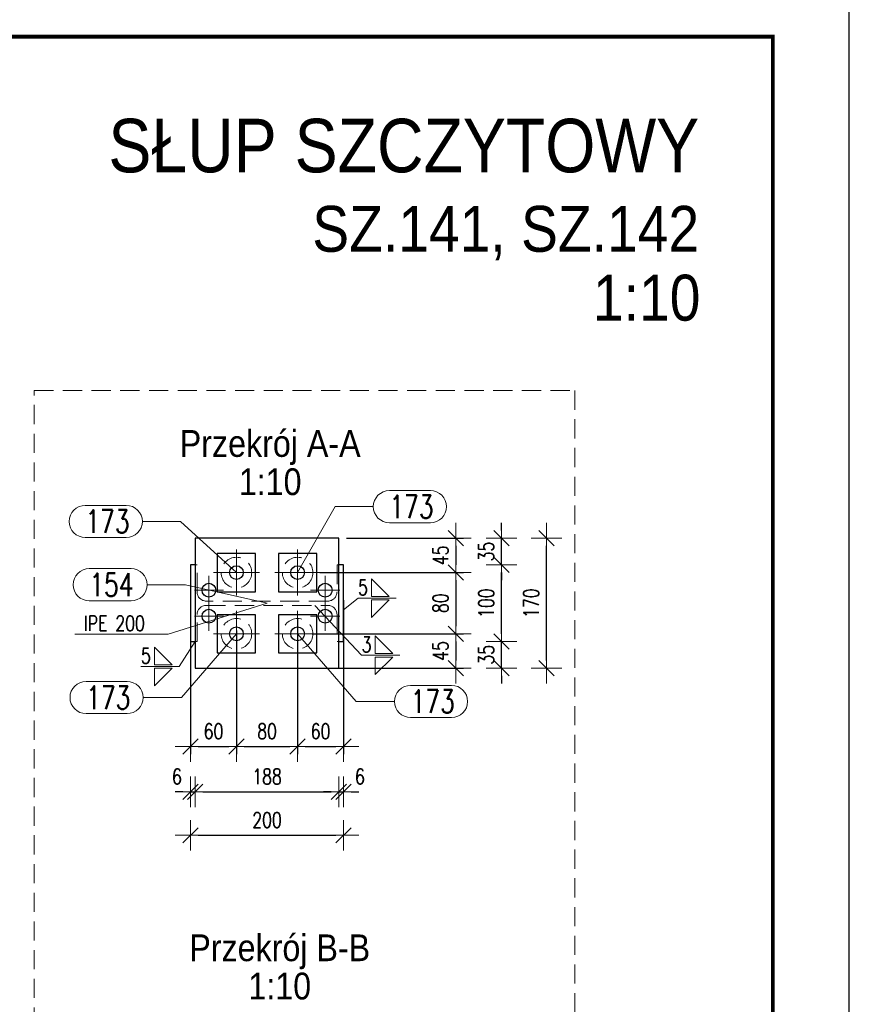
# Model space of a CAD drawing. Header units: millimetres. Extents: x -150 to 456, y 13545 to 14040.
# Tile 14 of 15: x 341 to 450, y 13828 to 13957. Entities that reach past the tile are written whole.
import ezdxf
from ezdxf.enums import TextEntityAlignment as Align

# ---------------------------------------------------------------- set-up
doc = ezdxf.new("R2010")
doc.units = ezdxf.units.MM
doc.header["$LTSCALE"] = 10
doc.linetypes.add('HIDDEN', pattern=[0.375, 0.25, -0.125])
doc.linetypes.add('MITTE', pattern=[2, 1.25, -0.25, 0.25, -0.25])
doc.layers.get('Defpoints').update_dxf_attribs({"color": 1})
doc.layers.add('_FORMATKA', color=8, linetype='Continuous', plot=False)
for name, color, linetype, lineweight in [('_RAMKA', 7, 'Continuous', 35), ('PS_DIM', 4, 'Continuous', 13), ('PS_Hidden', 2, 'HIDDEN', 9), ('PS_Mid', 5, 'MITTE', 15), ('PS_Pos', 1, 'Continuous', 15), ('PS_SOLID', 7, 'Continuous', 30), ('PS_TEXT', 3, 'Continuous', 18), ('PS_Weld', 1, 'Continuous', 9)]:
    doc.layers.add(name, color=color, linetype=linetype, lineweight=lineweight)
doc.styles.add('ARIAL', font='arial.ttf')
doc.styles.add('gil', font='txt', dxfattribs={"width": 0.9})
doc.styles.add('simplex', font='simplex.shx', dxfattribs={"width": 0.75})
doc.dimstyles.new('1_10_PRZ', dxfattribs={"dimtxt": 2, "dimasz": 1, "dimexe": 2, "dimexo": 5, "dimgap": 1, "dimtad": 1, "dimdec": 0, "dimlfac": 10, "dimtxsty": 'simplex', "dimblk": 'dimznak', "dimcen": 2, "dimse1": 1, "dimse2": 1, "dimclrt": 3, "dimadec": 1, "dimazin": 0, "dimtfac": 1, "dimtdec": 0, "dimtix": 1, "dimtmove": 2, "dimatfit": 3, "dimldrblk": 'dim-grot', "dimfxl": 1, "dimarcsym": 0})
doc.dimstyles.new('1_10_SC', dxfattribs={"dimtxt": 2, "dimasz": 1, "dimexe": 1, "dimexo": 1, "dimgap": 1, "dimtad": 1, "dimdec": 0, "dimlfac": 10, "dimtxsty": 'simplex', "dimblk": 'dimznak', "dimcen": 2, "dimclrd": 256, "dimclre": 256, "dimclrt": 3, "dimadec": 1, "dimazin": 0, "dimtfac": 1, "dimtdec": 0, "dimtix": 1, "dimtmove": 2, "dimatfit": 3, "dimldrblk": 'dim-grot', "dimfxl": 1, "dimarcsym": 0})

# ---------------------------------------------------------------- blocks, each defined once
blk = doc.blocks.new('*U122')
at = {"layer": '_FORMATKA', "lineweight": -3}
blk.add_lwpolyline([(-594, 0), (0, 0), (0, 420), (-594, 420)], close=True, dxfattribs=at)
at = {"layer": '_RAMKA', "lineweight": -3, "const_width": 0.5}
blk.add_lwpolyline([(-564, 10), (-10, 10), (-10, 410), (-564, 410)], close=True, dxfattribs=at)
blk = doc.blocks.new('Tytuł rysunku')
at = {"layer": 'PS_TEXT', "style": 'ARIAL', "flags": 4}
for tag, height, p in [('TYTUŁ1', 7, (-61.19, -9.34)), ('TYTUŁ2', 6, (-61.19, -19.72)), ('SKALA', 6, (-61.19, -28.72))]:
    blk.add_attdef(tag, text='', height=height, dxfattribs=at).set_placement(p, align=Align.MIDDLE_CENTER)
blk = doc.blocks.new('Przekrój')
at = {"layer": 'PS_DIM', "style": 'ARIAL', "flags": 4}
for tag, p in [('PRZEKRÓJ', (7.89, 7.75)), ('SKALA', (7.89, 1.75))]:
    blk.add_attdef(tag, text='', height=3.5, dxfattribs=at).set_placement(p, align=Align.MIDDLE_CENTER)
blk = doc.blocks.new('dimznak')
at = {"color": 0}
for points in [[(0, 2), (0, -2)], [(-2, 0), (2, 0)]]:
    blk.add_lwpolyline(points, dxfattribs=at)
at = {"color": 2}
blk.add_lwpolyline([(1, 1), (-1, -1)], dxfattribs=at)
blk = doc.blocks.new('*D132')
at = {"layer": 'Defpoints', "color": 0, "transparency": 16777216}
for p in [(363.74, 13875.7), (383.74, 13875.7), (383.74, 13850.36)]:
    blk.add_point(p, dxfattribs=at)
at = {"layer": 'PS_DIM', "color": 0, "lineweight": -2, "transparency": 16777216}
blk.add_line((364.74, 13850.36), (382.74, 13850.36), dxfattribs=at)
at = {"layer": 'PS_DIM', "color": 0, "lineweight": -2, "transparency": 16777216, "rotation": 180}
blk.add_blockref('dimznak', (363.74, 13850.36), dxfattribs=at)
at = {"layer": 'PS_DIM', "color": 0, "lineweight": -2, "transparency": 16777216}
blk.add_blockref('dimznak', (383.74, 13850.36), dxfattribs=at)
at = {"layer": 'PS_DIM', "color": 3, "transparency": 16777216, "insert": (373.74, 13852.36), "char_height": 2, "attachment_point": 5, "style": 'simplex'}
blk.add_mtext('200', dxfattribs=at)
blk = doc.blocks.new('dim-grot')
blk.add_hatch(color=256).paths.add_polyline_path([(0, 0), (-2, 0.5), (-2, -0.5)])
blk.add_lwpolyline([(0, 0), (-2, 0.5), (-2, -0.5), (0, 0)])
blk = doc.blocks.new('*D133')
at = {"layer": 'Defpoints', "color": 0, "transparency": 16777216}
for p in [(383.14, 13889.2), (410.27, 13889.2), (383.14, 13872.2)]:
    blk.add_point(p, dxfattribs=at)
at = {"layer": 'PS_DIM', "color": 0, "lineweight": -2, "transparency": 16777216}
blk.add_line((410.27, 13873.2), (410.27, 13888.2), dxfattribs=at)
for p, rotation in [((410.27, 13889.2), 90), ((410.27, 13872.2), 270)]:
    blk.add_blockref('dimznak', p, dxfattribs=dict(at, rotation=rotation))
at = {"layer": 'PS_DIM', "color": 3, "transparency": 16777216, "insert": (408.27, 13880.7), "char_height": 2, "attachment_point": 5, "rotation": 90, "style": 'simplex'}
blk.add_mtext('170', dxfattribs=at)
blk = doc.blocks.new('*D134')
at = {"layer": 'Defpoints', "color": 0, "transparency": 16777216}
for p in [(383.14, 13889.2), (379.64, 13884.7), (398.43, 13884.7)]:
    blk.add_point(p, dxfattribs=at)
at = {"layer": 'PS_DIM', "lineweight": -2, "transparency": 16777216}
for p, q in [((384.14, 13889.2), (399.43, 13889.2)), ((398.43, 13888.2), (398.43, 13885.7)), ((380.64, 13884.7), (399.43, 13884.7))]:
    blk.add_line(p, q, dxfattribs=at)
for p, rotation in [((398.43, 13889.2), 90), ((398.43, 13884.7), 270)]:
    blk.add_blockref('dimznak', p, dxfattribs=dict(at, rotation=rotation))
at = {"layer": 'PS_DIM', "color": 3, "transparency": 16777216, "insert": (396.43, 13886.95), "char_height": 2, "attachment_point": 5, "rotation": 90, "style": 'simplex'}
blk.add_mtext('45', dxfattribs=at)
blk = doc.blocks.new('*D135')
at = {"layer": 'Defpoints', "color": 0, "transparency": 16777216}
for p in [(379.64, 13884.7), (378.64, 13876.7), (398.43, 13876.7)]:
    blk.add_point(p, dxfattribs=at)
at = {"layer": 'PS_DIM', "lineweight": -2, "transparency": 16777216}
for p, q in [((380.64, 13884.7), (399.43, 13884.7)), ((398.43, 13883.7), (398.43, 13877.7)), ((379.64, 13876.7), (399.43, 13876.7))]:
    blk.add_line(p, q, dxfattribs=at)
for p, rotation in [((398.43, 13884.7), 90), ((398.43, 13876.7), 270)]:
    blk.add_blockref('dimznak', p, dxfattribs=dict(at, rotation=rotation))
at = {"layer": 'PS_DIM', "color": 3, "transparency": 16777216, "insert": (396.43, 13880.7), "char_height": 2, "attachment_point": 5, "rotation": 90, "style": 'simplex'}
blk.add_mtext('80', dxfattribs=at)
blk = doc.blocks.new('*D136')
at = {"layer": 'Defpoints', "color": 0, "transparency": 16777216}
for p in [(378.64, 13876.7), (381.8, 13872.2), (398.43, 13872.2)]:
    blk.add_point(p, dxfattribs=at)
at = {"layer": 'PS_DIM', "lineweight": -2, "transparency": 16777216}
for p, q in [((379.64, 13876.7), (399.43, 13876.7)), ((398.43, 13875.7), (398.43, 13873.2)), ((382.8, 13872.2), (399.43, 13872.2))]:
    blk.add_line(p, q, dxfattribs=at)
for p, rotation in [((398.43, 13876.7), 90), ((398.43, 13872.2), 270)]:
    blk.add_blockref('dimznak', p, dxfattribs=dict(at, rotation=rotation))
at = {"layer": 'PS_DIM', "color": 3, "transparency": 16777216, "insert": (396.43, 13874.45), "char_height": 2, "attachment_point": 5, "rotation": 90, "style": 'simplex'}
blk.add_mtext('45', dxfattribs=at)
blk = doc.blocks.new('*D137')
at = {"layer": 'Defpoints', "color": 0, "transparency": 16777216}
for p in [(383.74, 13875.7), (404.4, 13875.7), (381.8, 13872.2)]:
    blk.add_point(p, dxfattribs=at)
at = {"layer": 'PS_DIM', "color": 0, "lineweight": -2, "transparency": 16777216}
for p, q in [((404.4, 13876.7), (404.4, 13877.7)), ((404.4, 13872.2), (404.4, 13875.7)), ((404.4, 13871.2), (404.4, 13870.2))]:
    blk.add_line(p, q, dxfattribs=at)
for p, rotation in [((404.4, 13875.7), 270), ((404.4, 13872.2), 90)]:
    blk.add_blockref('dimznak', p, dxfattribs=dict(at, rotation=rotation))
at = {"layer": 'PS_DIM', "color": 3, "transparency": 16777216, "insert": (402.4, 13873.95), "char_height": 2, "attachment_point": 5, "rotation": 90, "style": 'simplex'}
blk.add_mtext('35', dxfattribs=at)
blk = doc.blocks.new('*D138')
at = {"layer": 'Defpoints', "color": 0, "transparency": 16777216}
for p in [(383.74, 13885.7), (404.4, 13885.7), (383.74, 13875.7)]:
    blk.add_point(p, dxfattribs=at)
at = {"layer": 'PS_DIM', "color": 0, "lineweight": -2, "transparency": 16777216}
blk.add_line((404.4, 13876.7), (404.4, 13884.7), dxfattribs=at)
for p, rotation in [((404.4, 13885.7), 90), ((404.4, 13875.7), 270)]:
    blk.add_blockref('dimznak', p, dxfattribs=dict(at, rotation=rotation))
at = {"layer": 'PS_DIM', "color": 3, "transparency": 16777216, "insert": (402.4, 13880.7), "char_height": 2, "attachment_point": 5, "rotation": 90, "style": 'simplex'}
blk.add_mtext('100', dxfattribs=at)
blk = doc.blocks.new('*D139')
at = {"layer": 'Defpoints', "color": 0, "transparency": 16777216}
for p in [(382.24, 13889.2), (404.4, 13889.2), (383.74, 13885.7)]:
    blk.add_point(p, dxfattribs=at)
at = {"layer": 'PS_DIM', "color": 0, "lineweight": -2, "transparency": 16777216}
for p, q in [((404.4, 13890.2), (404.4, 13891.2)), ((404.4, 13885.7), (404.4, 13889.2)), ((404.4, 13884.7), (404.4, 13883.7))]:
    blk.add_line(p, q, dxfattribs=at)
for p, rotation in [((404.4, 13889.2), 270), ((404.4, 13885.7), 90)]:
    blk.add_blockref('dimznak', p, dxfattribs=dict(at, rotation=rotation))
at = {"layer": 'PS_DIM', "color": 3, "transparency": 16777216, "insert": (402.4, 13887.45), "char_height": 2, "attachment_point": 5, "rotation": 90, "style": 'simplex'}
blk.add_mtext('35', dxfattribs=at)
blk = doc.blocks.new('*D140')
at = {"layer": 'Defpoints', "color": 0, "transparency": 16777216}
for p in [(363.74, 13879.54), (369.74, 13878.14), (369.74, 13861.96)]:
    blk.add_point(p, dxfattribs=at)
at = {"layer": 'PS_DIM', "lineweight": -2, "transparency": 16777216}
for p, q in [((363.74, 13878.54), (363.74, 13860.96)), ((369.74, 13877.14), (369.74, 13860.96)), ((364.74, 13861.96), (368.74, 13861.96))]:
    blk.add_line(p, q, dxfattribs=at)
at = {"layer": 'PS_DIM', "lineweight": -2, "transparency": 16777216, "rotation": 180}
blk.add_blockref('dimznak', (363.74, 13861.96), dxfattribs=at)
at = {"layer": 'PS_DIM', "lineweight": -2, "transparency": 16777216}
blk.add_blockref('dimznak', (369.74, 13861.96), dxfattribs=at)
at = {"layer": 'PS_DIM', "color": 3, "transparency": 16777216, "insert": (366.74, 13863.96), "char_height": 2, "attachment_point": 5, "style": 'simplex'}
blk.add_mtext('60', dxfattribs=at)
blk = doc.blocks.new('*D141')
at = {"layer": 'Defpoints', "color": 0, "transparency": 16777216}
for p in [(377.74, 13879.7), (369.74, 13878.14), (377.74, 13861.96)]:
    blk.add_point(p, dxfattribs=at)
at = {"layer": 'PS_DIM', "lineweight": -2, "transparency": 16777216}
for p, q in [((377.74, 13878.7), (377.74, 13860.96)), ((369.74, 13877.14), (369.74, 13860.96)), ((370.74, 13861.96), (376.74, 13861.96))]:
    blk.add_line(p, q, dxfattribs=at)
at = {"layer": 'PS_DIM', "lineweight": -2, "transparency": 16777216, "rotation": 180}
blk.add_blockref('dimznak', (369.74, 13861.96), dxfattribs=at)
at = {"layer": 'PS_DIM', "lineweight": -2, "transparency": 16777216}
blk.add_blockref('dimznak', (377.74, 13861.96), dxfattribs=at)
at = {"layer": 'PS_DIM', "color": 3, "transparency": 16777216, "insert": (373.74, 13863.96), "char_height": 2, "attachment_point": 5, "style": 'simplex'}
blk.add_mtext('80', dxfattribs=at)
blk = doc.blocks.new('*D142')
at = {"layer": 'Defpoints', "color": 0, "transparency": 16777216}
for p in [(383.74, 13882.1), (377.74, 13879.7), (383.74, 13861.96)]:
    blk.add_point(p, dxfattribs=at)
at = {"layer": 'PS_DIM', "lineweight": -2, "transparency": 16777216}
for p, q in [((383.74, 13881.1), (383.74, 13860.96)), ((377.74, 13878.7), (377.74, 13860.96)), ((378.74, 13861.96), (382.74, 13861.96))]:
    blk.add_line(p, q, dxfattribs=at)
at = {"layer": 'PS_DIM', "lineweight": -2, "transparency": 16777216, "rotation": 180}
blk.add_blockref('dimznak', (377.74, 13861.96), dxfattribs=at)
at = {"layer": 'PS_DIM', "lineweight": -2, "transparency": 16777216}
blk.add_blockref('dimznak', (383.74, 13861.96), dxfattribs=at)
at = {"layer": 'PS_DIM', "color": 3, "transparency": 16777216, "insert": (380.74, 13863.96), "char_height": 2, "attachment_point": 5, "style": 'simplex'}
blk.add_mtext('60', dxfattribs=at)
blk = doc.blocks.new('*D143')
at = {"layer": 'Defpoints', "color": 0, "transparency": 16777216}
for p in [(363.74, 13877.47), (364.34, 13877.47), (364.34, 13856.04)]:
    blk.add_point(p, dxfattribs=at)
at = {"layer": 'PS_DIM', "color": 0, "lineweight": -2, "transparency": 16777216}
for p, q in [((362.74, 13856.04), (361.74, 13856.04)), ((363.74, 13856.04), (364.34, 13856.04)), ((365.34, 13856.04), (366.34, 13856.04))]:
    blk.add_line(p, q, dxfattribs=at)
blk.add_blockref('dimznak', (363.74, 13856.04), dxfattribs=at)
at = {"layer": 'PS_DIM', "color": 0, "lineweight": -2, "transparency": 16777216, "rotation": 180}
blk.add_blockref('dimznak', (364.34, 13856.04), dxfattribs=at)
at = {"layer": 'PS_DIM', "color": 3, "transparency": 16777216, "insert": (361.96, 13858.04), "char_height": 2, "attachment_point": 5, "style": 'simplex'}
blk.add_mtext('6', dxfattribs=at)
blk = doc.blocks.new('*D144')
at = {"layer": 'Defpoints', "color": 0, "transparency": 16777216}
for p in [(383.14, 13881.53), (364.34, 13877.47), (383.14, 13856.04)]:
    blk.add_point(p, dxfattribs=at)
at = {"layer": 'PS_DIM', "color": 0, "lineweight": -2, "transparency": 16777216}
blk.add_line((365.34, 13856.04), (382.14, 13856.04), dxfattribs=at)
at = {"layer": 'PS_DIM', "color": 0, "lineweight": -2, "transparency": 16777216, "rotation": 180}
blk.add_blockref('dimznak', (364.34, 13856.04), dxfattribs=at)
at = {"layer": 'PS_DIM', "color": 0, "lineweight": -2, "transparency": 16777216}
blk.add_blockref('dimznak', (383.14, 13856.04), dxfattribs=at)
at = {"layer": 'PS_DIM', "color": 3, "transparency": 16777216, "insert": (373.74, 13858.04), "char_height": 2, "attachment_point": 5, "style": 'simplex'}
blk.add_mtext('188', dxfattribs=at)
blk = doc.blocks.new('*D145')
at = {"layer": 'Defpoints', "color": 0, "transparency": 16777216}
for p in [(383.14, 13881.53), (383.74, 13881.53), (383.74, 13856.04)]:
    blk.add_point(p, dxfattribs=at)
at = {"layer": 'PS_DIM', "color": 0, "lineweight": -2, "transparency": 16777216}
for p, q in [((382.14, 13856.04), (381.14, 13856.04)), ((383.14, 13856.04), (383.74, 13856.04)), ((384.74, 13856.04), (385.74, 13856.04))]:
    blk.add_line(p, q, dxfattribs=at)
blk.add_blockref('dimznak', (383.14, 13856.04), dxfattribs=at)
at = {"layer": 'PS_DIM', "color": 0, "lineweight": -2, "transparency": 16777216, "rotation": 180}
blk.add_blockref('dimznak', (383.74, 13856.04), dxfattribs=at)
at = {"layer": 'PS_DIM', "color": 3, "transparency": 16777216, "insert": (385.88, 13858.04), "char_height": 2, "attachment_point": 5, "style": 'simplex'}
blk.add_mtext('6', dxfattribs=at)
blk = doc.blocks.new('*X280')
at = {"color": 1}
for p, q in [((350.5, 13885.22), (355.96, 13885.22)), ((358.06, 13883.12), (363.06, 13883.12)), ((373.74, 13880.7), (363.06, 13883.12)), ((350.5, 13881.02), (355.96, 13881.02))]:
    blk.add_line(p, q, dxfattribs=at)
for centre, start, end in [((350.5, 13883.12), 90, 270), ((355.96, 13883.12), 270, 90)]:
    blk.add_arc(centre, 2.1, start, end, dxfattribs=at)
at = {"color": 2, "style": 'simplex', "width": 0.75}
blk.add_text('154', height=3, dxfattribs=at).set_placement((350.5, 13881.62))
blk = doc.blocks.new('*X281')
at = {"color": 1}
for p in [(373.74, 13880.7), (348.59, 13876.67)]:
    blk.add_line(p, (360.83, 13876.67), dxfattribs=at)
at = {"color": 3, "style": 'simplex', "width": 0.75}
blk.add_text('IPE 200 ', height=2, dxfattribs=at).set_placement((349.79, 13877.07))
blk = doc.blocks.new('*X282')
at = {"color": 1}
for p, q in [((369.74, 13876.7), (362.54, 13868.37)), ((350.08, 13870.47), (355.44, 13870.47)), ((357.54, 13868.37), (362.54, 13868.37)), ((350.08, 13866.27), (355.44, 13866.27))]:
    blk.add_line(p, q, dxfattribs=at)
for centre, start, end in [((350.08, 13868.37), 90, 270), ((355.44, 13868.37), 270, 90)]:
    blk.add_arc(centre, 2.1, start, end, dxfattribs=at)
at = {"color": 2, "style": 'simplex', "width": 0.75}
blk.add_text('173', height=3, dxfattribs=at).set_placement((350.08, 13866.87))
blk = doc.blocks.new('*X283')
at = {"color": 1}
for p, q in [((389.73, 13895.42), (395.09, 13895.42)), ((377.74, 13884.7), (382.63, 13893.32)), ((382.63, 13893.32), (387.63, 13893.32)), ((389.73, 13891.22), (395.09, 13891.22))]:
    blk.add_line(p, q, dxfattribs=at)
for centre, start, end in [((389.73, 13893.32), 90, 270), ((395.09, 13893.32), 270, 90)]:
    blk.add_arc(centre, 2.1, start, end, dxfattribs=at)
at = {"color": 2, "style": 'simplex', "width": 0.75}
blk.add_text('173', height=3, dxfattribs=at).set_placement((389.73, 13891.82))
blk = doc.blocks.new('*X284')
at = {"color": 1}
for p, q in [((349.98, 13893.49), (355.34, 13893.49)), ((357.44, 13891.39), (362.44, 13891.39)), ((369.74, 13884.7), (362.44, 13891.39)), ((349.98, 13889.29), (355.34, 13889.29))]:
    blk.add_line(p, q, dxfattribs=at)
for centre, start, end in [((349.98, 13891.39), 90, 270), ((355.34, 13891.39), 270, 90)]:
    blk.add_arc(centre, 2.1, start, end, dxfattribs=at)
at = {"color": 2, "style": 'simplex', "width": 0.75}
blk.add_text('173', height=3, dxfattribs=at).set_placement((349.98, 13889.89))
blk = doc.blocks.new('*X285')
at = {"color": 1}
for p, q in [((377.74, 13876.7), (385.41, 13867.86)), ((392.51, 13869.96), (397.86, 13869.96)), ((385.41, 13867.86), (390.41, 13867.86)), ((392.51, 13865.76), (397.86, 13865.76))]:
    blk.add_line(p, q, dxfattribs=at)
for centre, start, end in [((392.51, 13867.86), 90, 270), ((397.86, 13867.86), 270, 90)]:
    blk.add_arc(centre, 2.1, start, end, dxfattribs=at)
at = {"color": 2, "style": 'simplex', "width": 0.75}
blk.add_text('173', height=3, dxfattribs=at).set_placement((392.51, 13866.36))
blk = doc.blocks.new('*X286')
at = {"color": 9}
for p in [(364.34, 13875.7), (357.26, 13872.43)]:
    blk.add_line(p, (362.26, 13872.43), dxfattribs=at)
at = {"color": 3}
for p, q in [((361.32, 13872.66), (359.02, 13874.96)), ((359.02, 13874.96), (359.02, 13872.66)), ((359.02, 13872.66), (361.32, 13872.66)), ((359.02, 13872.2), (361.32, 13872.2)), ((361.32, 13872.2), (359.02, 13869.9)), ((359.02, 13869.9), (359.02, 13872.2))]:
    blk.add_line(p, q, dxfattribs=at)
at = {"color": 2, "style": 'simplex', "width": 0.75}
blk.add_text('5', height=2, dxfattribs=at).set_placement((357.26, 13872.83))
blk = doc.blocks.new('*X287')
at = {"color": 3}
for p, q in [((389.7, 13881.59), (387.4, 13883.89)), ((387.4, 13883.89), (387.4, 13881.59)), ((387.4, 13881.59), (389.7, 13881.59)), ((387.4, 13881.13), (389.7, 13881.13)), ((389.7, 13881.13), (387.4, 13878.83)), ((387.4, 13878.83), (387.4, 13881.13))]:
    blk.add_line(p, q, dxfattribs=at)
at = {"color": 9}
for p, q in [((383.74, 13879.82), (385.64, 13881.36)), ((385.64, 13881.36), (390.64, 13881.36))]:
    blk.add_line(p, q, dxfattribs=at)
at = {"color": 2, "style": 'simplex', "width": 0.75}
blk.add_text('5', height=2, dxfattribs=at).set_placement((385.64, 13881.76))
blk = doc.blocks.new('*X288')
at = {"color": 9}
for p, q in [((379.99, 13880.42), (386.11, 13873.89)), ((386.11, 13873.89), (391.11, 13873.89))]:
    blk.add_line(p, q, dxfattribs=at)
at = {"color": 3}
for p, q in [((390.17, 13874.12), (387.87, 13876.42)), ((387.87, 13876.42), (387.87, 13874.12)), ((387.87, 13874.12), (390.17, 13874.12)), ((387.87, 13873.66), (390.17, 13873.66)), ((390.17, 13873.66), (387.87, 13871.36)), ((387.87, 13871.36), (387.87, 13873.66))]:
    blk.add_line(p, q, dxfattribs=at)
at = {"color": 2, "style": 'simplex', "width": 0.75}
blk.add_text('3', height=2, dxfattribs=at).set_placement((386.11, 13874.29))

msp = doc.modelspace()

# ---------------------------------------------------------------- linework, layer by layer
at = {"layer": 'PS_Hidden', "color": 2, "linetype": 'HIDDEN', "extrusion": (0, 1, 2.22045e-16)}
for p, q in [((364.59, 13885.7), (364.34, 13885.7)), ((364.59, 13882.18), (364.59, 13885.7)), ((383.14, 13885.7), (382.89, 13885.7)), ((382.89, 13885.7), (382.89, 13882.18)), ((381.69, 13880.98), (365.79, 13880.98)), ((364.59, 13875.7), (364.59, 13879.22)), ((365.79, 13880.42), (381.69, 13880.42)), ((382.89, 13879.22), (382.89, 13875.7)), ((364.34, 13875.7), (364.59, 13875.7)), ((382.89, 13875.7), (383.14, 13875.7))]:
    msp.add_line(p, q, dxfattribs=at)
at = {"layer": 'PS_Hidden'}
msp.add_lwpolyline([(343.31, 13908.49), (413.99, 13908.49), (413.99, 13776.61), (343.31, 13776.61)], close=True, dxfattribs=at)
for centre in [(369.74, 13884.7), (377.74, 13884.7), (369.74, 13876.7), (377.74, 13876.7)]:
    msp.add_circle(centre, 2, dxfattribs=at)
at = {"layer": 'PS_Hidden', "color": 2, "linetype": 'HIDDEN'}
for centre, start, end in [((365.79, 13882.18), 180, 270), ((381.69, 13882.18), 270, 0), ((365.79, 13879.22), 90, 180), ((381.69, 13879.22), 0, 90)]:
    msp.add_arc(centre, 1.2, start, end, dxfattribs=at)
at = {"layer": 'PS_Mid', "color": 5, "linetype": 'MITTE', "extrusion": (0, 1, 2.22045e-16)}
for p, q in [((369.74, 13887.7), (369.74, 13881.7)), ((377.74, 13887.7), (377.74, 13881.7)), ((369.74, 13886.6), (369.74, 13882.8)), ((369.74, 13886.6), (369.74, 13882.8)), ((377.74, 13886.6), (377.74, 13882.8)), ((377.74, 13886.6), (377.74, 13882.8)), ((372.74, 13884.7), (366.74, 13884.7)), ((371.64, 13884.7), (367.84, 13884.7)), ((371.64, 13884.7), (367.84, 13884.7)), ((380.74, 13884.7), (374.74, 13884.7)), ((379.64, 13884.7), (375.84, 13884.7)), ((379.64, 13884.7), (375.84, 13884.7)), ((366.14, 13884.3), (366.14, 13880.5)), ((381.34, 13884.3), (381.34, 13880.5)), ((368.04, 13882.4), (364.24, 13882.4)), ((383.24, 13882.4), (379.44, 13882.4)), ((366.14, 13880.9), (366.14, 13877.1)), ((381.34, 13880.9), (381.34, 13877.1)), ((369.74, 13879.7), (369.74, 13873.7)), ((377.74, 13879.7), (377.74, 13873.7)), ((368.04, 13879), (364.24, 13879)), ((369.74, 13878.6), (369.74, 13874.8)), ((369.74, 13878.6), (369.74, 13874.8)), ((377.74, 13878.6), (377.74, 13874.8)), ((377.74, 13878.6), (377.74, 13874.8)), ((383.24, 13879), (379.44, 13879)), ((372.74, 13876.7), (366.74, 13876.7)), ((371.64, 13876.7), (367.84, 13876.7)), ((371.64, 13876.7), (367.84, 13876.7)), ((380.74, 13876.7), (374.74, 13876.7)), ((379.64, 13876.7), (375.84, 13876.7)), ((379.64, 13876.7), (375.84, 13876.7))]:
    msp.add_line(p, q, dxfattribs=at)
at = {"layer": 'PS_SOLID', "color": 7, "linetype": 'Continuous', "extrusion": (0, 1, 2.22045e-16)}
for p, q in [((366.14, 13889.2), (364.34, 13889.2)), ((364.34, 13889.2), (364.34, 13872.2)), ((369.74, 13889.2), (366.14, 13889.2)), ((377.74, 13889.2), (369.74, 13889.2)), ((381.34, 13889.2), (377.74, 13889.2)), ((383.14, 13889.2), (381.34, 13889.2)), ((383.14, 13872.2), (383.14, 13889.2)), ((369.74, 13887.2), (367.24, 13887.2)), ((367.24, 13887.2), (367.24, 13882.2)), ((372.24, 13887.2), (369.74, 13887.2)), ((372.24, 13882.2), (372.24, 13887.2)), ((377.74, 13887.2), (375.24, 13887.2)), ((375.24, 13887.2), (375.24, 13882.2)), ((380.24, 13887.2), (377.74, 13887.2)), ((380.24, 13882.2), (380.24, 13887.2)), ((364.34, 13885.7), (363.74, 13885.7)), ((363.74, 13885.7), (363.74, 13875.7)), ((383.74, 13885.7), (383.14, 13885.7)), ((383.74, 13875.7), (383.74, 13885.7)), ((367.24, 13882.2), (372.24, 13882.2)), ((375.24, 13882.2), (380.24, 13882.2)), ((369.74, 13879.2), (367.24, 13879.2)), ((367.24, 13879.2), (367.24, 13874.2)), ((372.24, 13879.2), (369.74, 13879.2)), ((372.24, 13874.2), (372.24, 13879.2)), ((377.74, 13879.2), (375.24, 13879.2)), ((375.24, 13879.2), (375.24, 13874.2)), ((380.24, 13879.2), (377.74, 13879.2)), ((380.24, 13874.2), (380.24, 13879.2)), ((363.74, 13875.7), (364.34, 13875.7)), ((383.14, 13875.7), (383.74, 13875.7)), ((367.24, 13874.2), (372.24, 13874.2)), ((375.24, 13874.2), (380.24, 13874.2)), ((364.34, 13872.2), (383.14, 13872.2))]:
    msp.add_line(p, q, dxfattribs=at)
at = {"layer": 'PS_SOLID'}
for centre in [(369.74, 13884.7), (377.74, 13884.7), (366.14, 13882.4), (381.34, 13882.4), (366.14, 13879), (381.34, 13879), (369.74, 13876.7), (377.74, 13876.7)]:
    msp.add_circle(centre, 0.9, dxfattribs=at)

# ---------------------------------------------------------------- block references
ref = msp.add_blockref('Tytuł rysunku', (435.23, 13946.37))
ref.add_attrib('TYTUŁ1', 'SŁUP SZCZYTOWY', dxfattribs={"layer": 'PS_TEXT', "height": 7, "style": 'gil', "width": 0.9}).set_placement((430.23, 13937.02), align=Align.RIGHT)
ref.add_attrib('TYTUŁ2', 'SZ.141, SZ.142', dxfattribs={"layer": 'PS_TEXT', "height": 6, "style": 'gil', "width": 0.9}).set_placement((430.23, 13926.64), align=Align.RIGHT)
ref.add_attrib('SKALA', '1:10', dxfattribs={"layer": 'PS_TEXT', "height": 6, "style": 'gil', "width": 0.9}).set_placement((430.4, 13917.64), align=Align.RIGHT)
at = {"layer": 'PS_DIM'}
msp.add_blockref('*U122', (449.86, 13544.75), dxfattribs=at)
ref = msp.add_blockref('Przekrój', (366.26, 13891.03), dxfattribs=at)
ref.add_attrib('PRZEKRÓJ', 'Przekrój A-A', dxfattribs={"layer": 'PS_TEXT', "height": 3.5, "style": 'gil', "width": 0.9}).set_placement((374.15, 13898.78), align=Align.BOTTOM_CENTER)
ref.add_attrib('SKALA', '1:10', dxfattribs={"layer": 'PS_TEXT', "height": 3.5, "style": 'gil', "width": 0.9}).set_placement((374.15, 13893.78), align=Align.BOTTOM_CENTER)
ref = msp.add_blockref('Przekrój', (367.52, 13825.11), dxfattribs=at)
ref.add_attrib('PRZEKRÓJ', 'Przekrój B-B', dxfattribs={"layer": 'PS_TEXT', "height": 3.5, "style": 'gil', "width": 0.9}).set_placement((375.4, 13832.86), align=Align.BOTTOM_CENTER)
ref.add_attrib('SKALA', '1:10', dxfattribs={"layer": 'PS_TEXT', "height": 3.5, "style": 'gil', "width": 0.9}).set_placement((375.4, 13827.86), align=Align.BOTTOM_CENTER)
at = {"layer": 'PS_Pos'}
for name in ['*X283', '*X284', '*X280', '*X281', '*X282', '*X285']:
    msp.add_blockref(name, (0, 0), dxfattribs=at)
at = {"layer": 'PS_Weld'}
for name in ['*X287', '*X288', '*X286']:
    msp.add_blockref(name, (0, 0), dxfattribs=at)

# ---------------------------------------------------------------- dimensions: what is measured, and where the dimension line sits
at = {"layer": 'PS_DIM'}
for base, p1, p2, dimstyle, picture, middle in [((398.43, 13884.7), (383.14, 13889.2), (379.64, 13884.7), '1_10_SC', '*D134', (396.43, 13886.95)), ((404.4, 13889.2), (383.74, 13885.7), (382.24, 13889.2), '1_10_PRZ', '*D139', (402.4, 13887.45)), ((410.27, 13889.2), (383.14, 13872.2), (383.14, 13889.2), '1_10_PRZ', '*D133', (408.27, 13880.7)), ((404.4, 13885.7), (383.74, 13875.7), (383.74, 13885.7), '1_10_PRZ', '*D138', (402.4, 13880.7)), ((398.43, 13876.7), (379.64, 13884.7), (378.64, 13876.7), '1_10_SC', '*D135', (396.43, 13880.7)), ((398.43, 13872.2), (378.64, 13876.7), (381.8, 13872.2), '1_10_SC', '*D136', (396.43, 13874.45)), ((404.4, 13875.7), (381.8, 13872.2), (383.74, 13875.7), '1_10_PRZ', '*D137', (402.4, 13873.95))]:
    dim = msp.add_linear_dim(base=base, p1=p1, p2=p2, angle=90, dimstyle=dimstyle, dxfattribs=at)
    dim.commit()
    dim.dimension.update_dxf_attribs({"geometry": picture, "text_midpoint": middle})
for base, p1, p2, dimstyle, picture, middle in [((383.74, 13861.96), (377.74, 13879.7), (383.74, 13882.1), '1_10_SC', '*D142', (380.74, 13863.96)), ((383.14, 13856.04), (364.34, 13877.47), (383.14, 13881.53), '1_10_PRZ', '*D144', (373.74, 13858.04)), ((369.74, 13861.96), (363.74, 13879.54), (369.74, 13878.14), '1_10_SC', '*D140', (366.74, 13863.96)), ((377.74, 13861.96), (369.74, 13878.14), (377.74, 13879.7), '1_10_SC', '*D141', (373.74, 13863.96)), ((383.74, 13850.36), (363.74, 13875.7), (383.74, 13875.7), '1_10_PRZ', '*D132', (373.74, 13852.36))]:
    dim = msp.add_linear_dim(base=base, p1=p1, p2=p2, dimstyle=dimstyle, dxfattribs=at)
    dim.commit()
    dim.dimension.update_dxf_attribs({"geometry": picture, "text_midpoint": middle})
for base, p1, p2, picture, middle in [((383.74, 13856.04), (383.14, 13881.53), (383.74, 13881.53), '*D145', (385.88, 13858.04)), ((364.34, 13856.04), (363.74, 13877.47), (364.34, 13877.47), '*D143', (361.96, 13858.04))]:
    dim = msp.add_linear_dim(base=base, p1=p1, p2=p2, dimstyle='1_10_PRZ', dxfattribs=at)
    dim.commit()
    dim.dimension.update_dxf_attribs({"geometry": picture, "text_midpoint": middle, "dimtype": 128})

doc.saveas('drawing.dxf')
